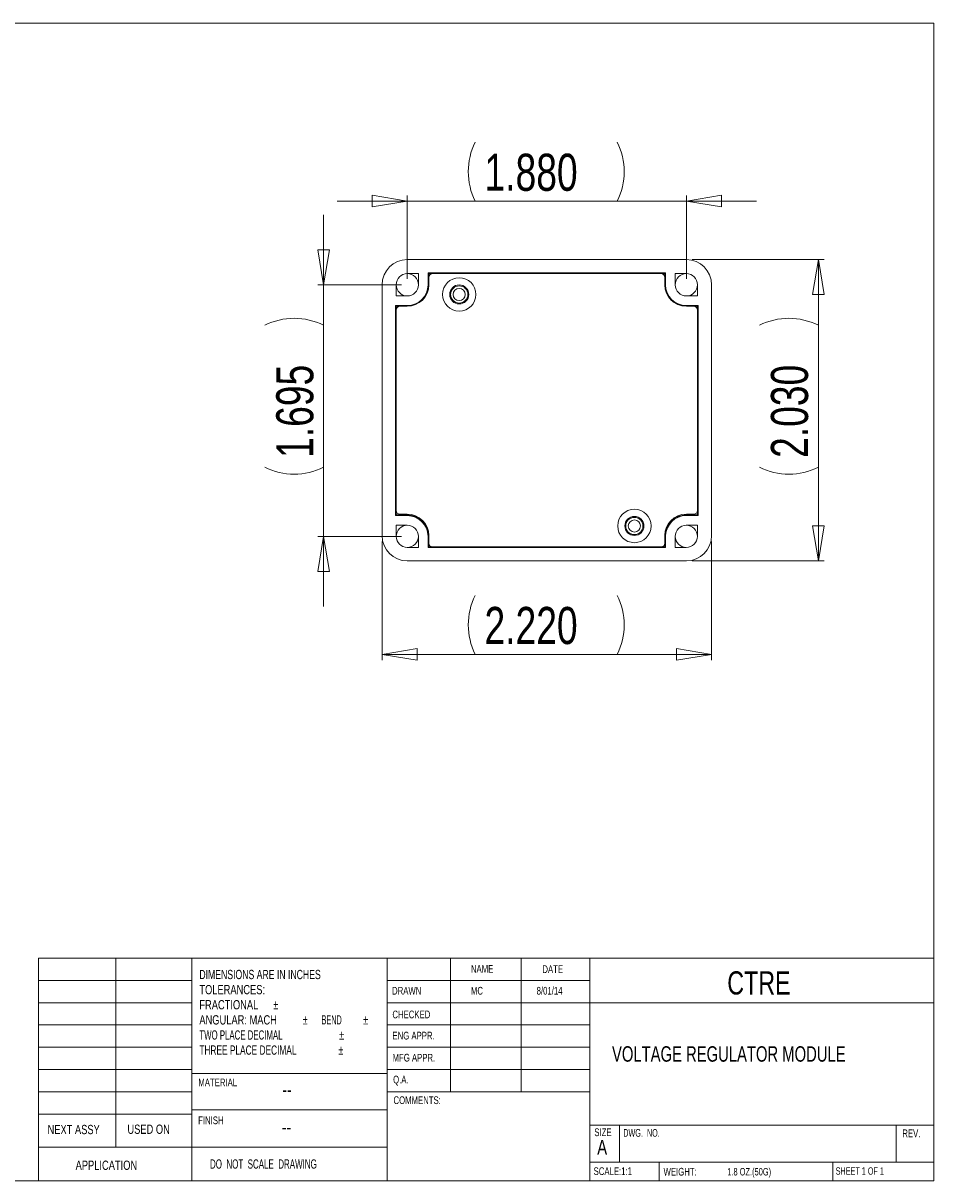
# Model space of a CAD drawing. Header units: inches. Extents: x 0.3 to 10.6, y 0.4 to 8.2.
# Tile 7 of 7: x 4.5 to 10.6, y 0.4 to 8.2. Entities that reach past the tile are written whole.
import ezdxf

# ---------------------------------------------------------------- set-up
doc = ezdxf.new("R2010")
doc.units = ezdxf.units.IN
doc.header["$MEASUREMENT"] = 0
doc.layers.add('FORMAT', color=7, linetype='Continuous', lineweight=0)
doc.styles.add('SLDTEXTSTYLE0', font='TXT', dxfattribs={"width": 0.75})
doc.styles.add('SLDTEXTSTYLE1', font='TXT', dxfattribs={"width": 0.642857})
doc.styles.add('SLDTEXTSTYLE2', font='TXT', dxfattribs={"width": 0.698864})
doc.styles.add('SLDTEXTSTYLE3', font='TXT', dxfattribs={"width": 0.46875})
doc.styles.add('SLDTEXTSTYLE4', font='TXT', dxfattribs={"width": 0.631579})
doc.styles.add('SLDTEXTSTYLE5', font='TXT', dxfattribs={"width": 0.671053})
doc.styles.add('SLDTEXTSTYLE6', font='TXT', dxfattribs={"width": 0.6375})
doc.styles.add('SLDTEXTSTYLE7', font='TXT', dxfattribs={"width": 0.715909})
doc.dimstyles.new('SLDDIMSTYLE1', dxfattribs={"dimtxt": 0.25, "dimasz": 0.236, "dimexe": 0, "dimexo": 0.0625, "dimgap": 0.0625, "dimtad": 1, "dimtoh": 1, "dimdec": 3, "dimzin": 4, "dimdsep": 46, "dimtxsty": 'SLDTEXTSTYLE0', "dimblk1": 'CLOSED', "dimblk2": 'CLOSED', "dimsah": 1, "dimcen": 0.09, "dimadec": 0, "dimazin": 0, "dimtfac": 1, "dimtofl": 0, "dimtmove": 0, "dimatfit": 3, "dimldrblk": 'CLOSED', "dimfxl": 0, "dimtolj": 1, "dimtzin": 12, "dimarcsym": 0})
doc.dimstyles.new('SLDDIMSTYLE2', dxfattribs={"dimtxt": 0.25, "dimasz": 0.236, "dimexe": 0, "dimexo": 0.0625, "dimgap": 0.0625, "dimtad": 1, "dimtoh": 1, "dimdec": 3, "dimzin": 12, "dimdsep": 46, "dimtxsty": 'SLDTEXTSTYLE0', "dimblk1": 'CLOSED', "dimblk2": 'CLOSED', "dimsah": 1, "dimcen": 0.09, "dimadec": 0, "dimazin": 0, "dimtfac": 1, "dimtofl": 0, "dimtmove": 0, "dimatfit": 3, "dimldrblk": 'CLOSED', "dimfxl": 0, "dimtolj": 1, "dimtzin": 12, "dimarcsym": 0})

# ---------------------------------------------------------------- blocks, each defined once
blk = doc.blocks.new('SW_NOTE_0')
at = {"color": 0, "linetype": 'Continuous', "lineweight": 0, "char_height": 0.0625, "attachment_point": 1}
for s, insert, style in [('DIMENSIONS ARE IN INCHES', (0, 0.0798), 'SLDTEXTSTYLE2'), ('TOLERANCES:', (0, -0.022), 'SLDTEXTSTYLE0'), ('FRACTIONAL', (0, -0.1239), 'SLDTEXTSTYLE0'), ('%%p', (0.4977, -0.1239), 'SLDTEXTSTYLE0'), ('ANGULAR: MACH', (0, -0.2258), 'SLDTEXTSTYLE0'), ('%%p', (0.6956, -0.2258), 'SLDTEXTSTYLE0'), ('     BEND ', (0.7551, -0.2258), 'SLDTEXTSTYLE3'), ('%%p', (1.1037, -0.2258), 'SLDTEXTSTYLE0'), ('TWO PLACE DECIMAL    ', (0, -0.3276), 'SLDTEXTSTYLE4'), ('%%p', (0.9418, -0.3276), 'SLDTEXTSTYLE0'), ('THREE PLACE DECIMAL  ', (0, -0.4295), 'SLDTEXTSTYLE5'), ('%%p', (0.9363, -0.4295), 'SLDTEXTSTYLE0')]:
    blk.add_mtext(s, dxfattribs=dict(at, insert=insert, style=style))
blk = doc.blocks.new('_Closed')
at = {"color": 0, "linetype": 'ByBlock', "lineweight": -2}
for p, q in [((-1, 0.166667), (0, 0)), ((-1, 0.166667), (-1, -0.166667)), ((0, 0), (-1, -0.166667)), ((0, 0), (-1, 0))]:
    blk.add_line(p, q, dxfattribs=at)
blk = doc.blocks.new('*D4')
at = {"layer": 'FORMAT'}
for p, q in [((7.0824, 6.4683), (7.0824, 7.032)), ((8.9624, 6.4683), (8.9624, 7.032)), ((7.0824, 6.993), (6.6104, 6.993)), ((7.0824, 6.993), (8.9624, 6.993)), ((8.9624, 6.993), (9.4344, 6.993))]:
    blk.add_line(p, q, dxfattribs=at)
for centre, start, end in [((7.937, 7.1915), 153.43495, 206.56505), ((8.0995, 7.1915), 333.43495, 26.56505)]:
    blk.add_arc(centre, 0.4437, start, end, dxfattribs=at)
at = {"layer": 'FORMAT', "xscale": 0.236, "yscale": 0.236}
blk.add_blockref('_Closed', (7.0824, 6.993, 0.1154), dxfattribs=at)
at = {"layer": 'FORMAT', "xscale": 0.236, "yscale": 0.236, "rotation": 180.0000000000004}
blk.add_blockref('_Closed', (8.9624, 6.993, 0.1154), dxfattribs=at)
at = {"layer": 'FORMAT', "insert": (7.6027, 7.3124), "char_height": 0.25, "attachment_point": 1, "style": 'SLDTEXTSTYLE0'}
blk.add_mtext('1.880', dxfattribs=at)
blk = doc.blocks.new('*D5')
at = {"layer": 'FORMAT'}
for p, q in [((6.5187, 6.4293), (6.5187, 6.9013)), ((7.0434, 6.4293), (6.4797, 6.4293)), ((6.5187, 6.4293), (6.5187, 4.7343)), ((7.0434, 4.7343), (6.4797, 4.7343)), ((6.5187, 4.7343), (6.5187, 4.2623))]:
    blk.add_line(p, q, dxfattribs=at)
for centre, start, end in [((6.3202, 5.7599), 63.43495, 116.56505), ((6.3202, 5.5974), 243.43495, 296.56505)]:
    blk.add_arc(centre, 0.4437, start, end, dxfattribs=at)
at = {"layer": 'FORMAT', "xscale": 0.236, "yscale": 0.236}
for p, rotation in [((6.5187, 6.4293, 0.1154), 270.0000000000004), ((6.5187, 4.7343, 0.1154), 90.0000000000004)]:
    blk.add_blockref('_Closed', p, dxfattribs=dict(at, rotation=rotation))
at = {"layer": 'FORMAT', "insert": (6.1993, 5.263), "char_height": 0.25, "attachment_point": 1, "rotation": 90, "style": 'SLDTEXTSTYLE0'}
blk.add_mtext('1.695', dxfattribs=at)
blk = doc.blocks.new('*D6')
at = {"layer": 'FORMAT'}
for p, q in [((6.9124, 4.7003), (6.9124, 3.9004)), ((9.1324, 4.7003), (9.1324, 3.9004)), ((9.1324, 3.9394), (6.9124, 3.9394))]:
    blk.add_line(p, q, dxfattribs=at)
for centre, start, end in [((7.937, 4.1378), 153.43495, 206.56505), ((8.0995, 4.1378), 333.43495, 26.56505)]:
    blk.add_arc(centre, 0.4437, start, end, dxfattribs=at)
at = {"layer": 'FORMAT', "xscale": 0.236, "yscale": 0.236}
for p, rotation in [((6.9124, 3.9394, 0.1154), 180.0000000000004), ((9.1324, 3.9394, 0.1154), 360.0000000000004)]:
    blk.add_blockref('_Closed', p, dxfattribs=dict(at, rotation=rotation))
at = {"layer": 'FORMAT', "insert": (7.6027, 4.2588), "char_height": 0.25, "attachment_point": 1, "style": 'SLDTEXTSTYLE0'}
blk.add_mtext('2.220', dxfattribs=at)
blk = doc.blocks.new('*D7')
at = {"layer": 'FORMAT'}
for p, q in [((9.0014, 6.5993), (9.8908, 6.5993)), ((9.8518, 4.5693), (9.8518, 6.5993)), ((9.0014, 4.5693), (9.8908, 4.5693))]:
    blk.add_line(p, q, dxfattribs=at)
for centre, start, end in [((9.6534, 5.7599), 63.43495, 116.56505), ((9.6534, 5.5974), 243.43495, 296.56505)]:
    blk.add_arc(centre, 0.4437, start, end, dxfattribs=at)
at = {"layer": 'FORMAT', "xscale": 0.236, "yscale": 0.236}
for p, rotation in [((9.8518, 6.5993, 0.1154), 90.0000000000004), ((9.8518, 4.5693, 0.1154), 270.0000000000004)]:
    blk.add_blockref('_Closed', p, dxfattribs=dict(at, rotation=rotation))
at = {"layer": 'FORMAT', "insert": (9.5325, 5.263), "char_height": 0.25, "attachment_point": 1, "rotation": 90, "style": 'SLDTEXTSTYLE0'}
blk.add_mtext('2.030', dxfattribs=at)

msp = doc.modelspace()

# ---------------------------------------------------------------- linework, layer by layer
at = {"color": 8, "linetype": 'Continuous', "lineweight": 0}
for p, q in [((0.3299, 8.1921), (10.6299, 8.1921)), ((10.6299, 0.3921), (10.6299, 8.1921)), ((4.5974, 0.3921), (4.5974, 1.8921)), ((4.5974, 1.8921), (5.6299, 1.8921)), ((5.1192, 1.8921), (5.1192, 0.6195)), ((5.6299, 0.3921), (5.6299, 1.8921)), ((5.6299, 1.8921), (10.6299, 1.8921)), ((6.9469, 1.8921), (6.9469, 0.3921)), ((7.3734, 1.8921), (7.3734, 0.9921)), ((7.8495, 1.8921), (7.8495, 0.9921)), ((8.3116, 1.8921), (8.3116, 0.3921)), ((4.5974, 1.7421), (5.6299, 1.7421)), ((6.9469, 1.7421), (8.3116, 1.7421)), ((4.5974, 1.5921), (5.6299, 1.5921)), ((6.9469, 1.5921), (10.6299, 1.5921)), ((4.5974, 1.4421), (5.6299, 1.4421)), ((6.9469, 1.4421), (8.3116, 1.4421)), ((4.5974, 1.2921), (5.6299, 1.2921)), ((6.9469, 1.2921), (8.3116, 1.2921)), ((4.5974, 1.1421), (5.6299, 1.1421)), ((6.9469, 1.1147), (5.6299, 1.1147)), ((6.9469, 1.1421), (8.3116, 1.1421)), ((4.5974, 0.9921), (5.6299, 0.9921)), ((6.9469, 0.9921), (8.3116, 0.9921)), ((5.6299, 0.8695), (6.9469, 0.8695)), ((4.5974, 0.8421), (5.6299, 0.8421)), ((8.3116, 0.7671), (10.6299, 0.7671)), ((8.5123, 0.7671), (8.5123, 0.5171)), ((10.3768, 0.7671), (10.3768, 0.5171)), ((5.6299, 0.6195), (4.5974, 0.6195)), ((5.6299, 0.6195), (6.9469, 0.6195)), ((8.3116, 0.5171), (10.6299, 0.5171)), ((8.7791, 0.5171), (8.7791, 0.3921)), ((9.9486, 0.5171), (9.9486, 0.3921)), ((10.6299, 0.3921), (0.3299, 0.3921))]:
    msp.add_line(p, q, dxfattribs=at)
at = {"color": 7, "linetype": 'Continuous', "lineweight": 15}
for p, q in [((7.0824, 6.5993), (8.9624, 6.5993)), ((7.0824, 6.5043), (7.1574, 6.5043)), ((7.1574, 6.5043), (7.1574, 6.4293)), ((8.8224, 6.5093), (7.2224, 6.5093)), ((7.2224, 6.5093), (7.2224, 6.4293)), ((7.2224, 6.5093), (7.2267, 6.505)), ((7.2267, 6.505), (7.3067, 6.505)), ((7.2267, 6.505), (7.2267, 6.4293)), ((7.2274, 6.4293), (7.2274, 6.4793)), ((7.2524, 6.5043), (8.7924, 6.5043)), ((7.3067, 6.505), (7.3074, 6.5043)), ((7.3067, 6.5043), (7.3067, 6.505)), ((8.7374, 6.5043), (8.738, 6.505)), ((8.738, 6.505), (8.818, 6.505)), ((8.738, 6.505), (8.738, 6.5043)), ((8.8174, 6.4793), (8.8174, 6.4293)), ((8.818, 6.505), (8.8224, 6.5093)), ((8.818, 6.505), (8.818, 6.4293)), ((8.8224, 6.5093), (8.8224, 6.4293)), ((8.8874, 6.5043), (8.9624, 6.5043)), ((8.8874, 6.4293), (8.8874, 6.5043)), ((6.9124, 4.7393), (6.9124, 6.4293)), ((7.0074, 6.3543), (7.0074, 6.4293)), ((7.2224, 6.4293), (7.2267, 6.4293)), ((8.818, 6.4293), (8.8224, 6.4293)), ((9.0374, 6.4293), (9.0374, 6.3543)), ((9.1324, 6.4293), (9.1324, 4.7393)), ((7.0824, 6.3543), (7.0074, 6.3543)), ((9.0374, 6.3543), (8.9624, 6.3543)), ((7.0024, 6.2893), (7.0824, 6.2893)), ((7.0024, 6.2893), (7.0024, 4.8743)), ((7.0067, 6.285), (7.0024, 6.2893)), ((7.0824, 6.285), (7.0067, 6.285)), ((7.0067, 6.205), (7.0067, 6.285)), ((7.0074, 4.9093), (7.0074, 6.2593)), ((7.0324, 6.2843), (7.0824, 6.2843)), ((7.0824, 6.285), (7.0824, 6.2893)), ((8.9624, 6.2893), (9.0424, 6.2893)), ((8.9624, 6.2893), (8.9624, 6.285)), ((9.038, 6.285), (8.9624, 6.285)), ((8.9624, 6.2843), (9.0124, 6.2843)), ((9.0374, 6.2593), (9.0374, 4.9093)), ((9.0424, 6.2893), (9.038, 6.285)), ((9.038, 6.285), (9.038, 6.205)), ((9.0424, 4.8743), (9.0424, 6.2893)), ((7.0074, 6.2043), (7.0067, 6.205)), ((7.0067, 6.205), (7.0074, 6.205)), ((9.038, 6.205), (9.0374, 6.2043)), ((9.0374, 6.205), (9.038, 6.205)), ((7.0067, 4.9586), (7.0074, 4.9593)), ((7.0067, 4.8787), (7.0067, 4.9586)), ((7.0074, 4.9586), (7.0067, 4.9586)), ((9.0374, 4.9593), (9.038, 4.9587)), ((9.038, 4.9587), (9.0374, 4.9587)), ((9.038, 4.9587), (9.038, 4.8787)), ((7.0024, 4.8743), (7.0067, 4.8787)), ((7.0824, 4.8743), (7.0024, 4.8743)), ((7.0067, 4.8787), (7.0824, 4.8787)), ((7.0824, 4.8843), (7.0324, 4.8843)), ((7.0824, 4.8743), (7.0824, 4.8787)), ((9.038, 4.8787), (8.9623, 4.8787)), ((8.9623, 4.8787), (8.9623, 4.8743)), ((9.0424, 4.8743), (8.9623, 4.8743)), ((9.0124, 4.8843), (8.9624, 4.8843)), ((9.038, 4.8787), (9.0424, 4.8743)), ((7.0074, 4.8093), (7.0824, 4.8093)), ((7.0074, 4.7343), (7.0074, 4.8093)), ((8.9623, 4.8093), (9.0373, 4.8093)), ((9.0373, 4.8093), (9.0373, 4.7343)), ((7.1574, 4.7343), (7.1574, 4.6593)), ((7.2224, 4.6593), (7.2224, 4.7343)), ((7.2267, 4.7343), (7.2224, 4.7343)), ((7.2267, 4.6637), (7.2267, 4.7343)), ((7.2274, 4.6893), (7.2274, 4.7393)), ((8.8174, 4.7393), (8.8174, 4.6893)), ((8.818, 4.6637), (8.818, 4.7395)), ((8.8224, 4.7394), (8.818, 4.7395)), ((8.8224, 4.7394), (8.8224, 4.6593)), ((8.8873, 4.6593), (8.8873, 4.7343)), ((7.1574, 4.6593), (7.0824, 4.6593)), ((7.2267, 4.6637), (7.2224, 4.6593)), ((7.2224, 4.6593), (8.8224, 4.6593)), ((7.3067, 4.6637), (7.2267, 4.6637)), ((8.7924, 4.6643), (7.2524, 4.6643)), ((7.3074, 4.6643), (7.3067, 4.6637)), ((7.3067, 4.6637), (7.3067, 4.6643)), ((8.7379, 4.6637), (8.7372, 4.6643)), ((8.7379, 4.6643), (8.7379, 4.6637)), ((8.818, 4.6637), (8.7379, 4.6637)), ((8.8224, 4.6593), (8.818, 4.6637)), ((8.9623, 4.6593), (8.8873, 4.6593)), ((8.9624, 4.5693), (7.0824, 4.5693))]:
    msp.add_line(p, q, dxfattribs=at)
for centre, radius in [((7.4324, 6.3643), 0.1125), ((7.4324, 6.3643), 0.0642), ((7.4324, 6.3643), 0.058), ((7.4324, 6.3643), 0.041), ((8.6124, 4.8043), 0.1125), ((8.6124, 4.8043), 0.0642), ((8.6124, 4.8043), 0.058), ((8.6124, 4.8043), 0.041)]:
    msp.add_circle(centre, radius, dxfattribs=at)
for centre, radius, start, end in [((7.0824, 6.4293), 0.17, 90, 180), ((8.9624, 6.4293), 0.17, 0, 90), ((7.0824, 6.4293), 0.075, 90, 180), ((7.0824, 6.4293), 0.075, 0, 90), ((8.9624, 6.4293), 0.075, 90, 180), ((8.9624, 6.4293), 0.075, 0, 90), ((7.0824, 6.4293), 0.075, 180, 270), ((7.0824, 6.4293), 0.145, 270, 0), ((7.0824, 6.4293), 0.075, 270, 0), ((7.0824, 6.4293), 0.14, 270, 0), ((7.0824, 6.4293), 0.1443, 270, 0), ((8.9624, 6.4293), 0.145, 180, 270), ((8.9624, 6.4293), 0.1443, 180, 270), ((8.9624, 6.4293), 0.14, 180, 270), ((8.9624, 6.4293), 0.075, 180, 270), ((8.9624, 6.4293), 0.075, 270, 0), ((7.0824, 4.7393), 0.145, 0, 90), ((7.0824, 4.7343), 0.1443, 0, 90), ((7.0824, 4.7343), 0.14, 0, 90), ((8.9624, 4.7393), 0.145, 90, 180), ((8.9623, 4.7343), 0.1443, 90, 177.94697), ((8.9623, 4.7343), 0.14, 90, 177.91534), ((7.0824, 4.7343), 0.075, 90, 180), ((7.0824, 4.7343), 0.075, 0, 90), ((8.9623, 4.7343), 0.075, 90, 180), ((8.9623, 4.7343), 0.075, 0, 90), ((7.0824, 4.7393), 0.17, 180, 270), ((7.0824, 4.7343), 0.075, 180, 270), ((7.0824, 4.7343), 0.075, 270, 0), ((8.9623, 4.7343), 0.075, 180, 270), ((8.9623, 4.7343), 0.075, 270, 0), ((8.9624, 4.7393), 0.17, 270, 0)]:
    msp.add_arc(centre, radius, start, end, dxfattribs=at)
for centre, major_axis in [((7.2524, 6.4793), (-0.0177, 0.0177)), ((8.7924, 6.4793), (0.0177, 0.0177)), ((7.0324, 6.2593), (-0.0177, 0.0177)), ((9.0124, 6.2593), (0.0177, 0.0177)), ((7.0324, 4.9093), (-0.0177, -0.0177)), ((9.0124, 4.9093), (0.0177, -0.0177)), ((7.2524, 4.6893), (-0.0177, -0.0177)), ((8.7924, 4.6893), (0.0177, -0.0177))]:
    msp.add_ellipse(centre, major_axis=major_axis, ratio=0.999695, start_param=5.497939, end_param=7.068431, dxfattribs=at)

# ---------------------------------------------------------------- block references
at = {"color": 8, "linetype": 'Continuous', "lineweight": 0}
msp.add_blockref('SW_NOTE_0', (5.6816, 1.7338), dxfattribs=at)

# ---------------------------------------------------------------- texts
at = {"color": 8, "linetype": 'Continuous', "lineweight": 0, "attachment_point": 1}
for s, insert, char_height, style in [('NAME', (7.5111, 1.8463), 0.05208, 'SLDTEXTSTYLE0'), ('DATE', (7.9926, 1.8443), 0.05208, 'SLDTEXTSTYLE0'), ('CTRE', (9.2382, 1.8038), 0.15625, 'SLDTEXTSTYLE0'), ('DRAWN', (6.9797, 1.6988), 0.05208, 'SLDTEXTSTYLE0'), ('CHECKED', (6.9821, 1.5391), 0.05208, 'SLDTEXTSTYLE0'), ('ENG APPR.', (6.9826, 1.3967), 0.05208, 'SLDTEXTSTYLE0'), ('MFG APPR.', (6.9831, 1.2478), 0.05208, 'SLDTEXTSTYLE0'), ('Q.A.', (6.9869, 1.1004), 0.05208, 'SLDTEXTSTYLE0'), ('MATERIAL', (5.6747, 1.0809), 0.05208, 'SLDTEXTSTYLE0'), ('--', (6.2399, 1.0546), 0.09375, 'SLDTEXTSTYLE0'), ('COMMENTS:', (6.9894, 0.9615), 0.05208, 'SLDTEXTSTYLE0'), ('FINISH', (5.6735, 0.8258), 0.05208, 'SLDTEXTSTYLE0'), ('NEXT ASSY', (4.6588, 0.7691), 0.0625, 'SLDTEXTSTYLE0'), ('USED ON', (5.1969, 0.7712), 0.0625, 'SLDTEXTSTYLE0'), ('--', (6.2374, 0.8012), 0.09375, 'SLDTEXTSTYLE0'), ('SIZE', (8.3426, 0.7454), 0.05208, 'SLDTEXTSTYLE0'), ('DWG.  NO.', (8.5375, 0.7413), 0.05208, 'SLDTEXTSTYLE1'), ('REV.', (10.4175, 0.7382), 0.05208, 'SLDTEXTSTYLE0'), ('A', (8.3618, 0.668), 0.1, 'SLDTEXTSTYLE0'), ('APPLICATION', (4.8479, 0.5285), 0.0625, 'SLDTEXTSTYLE0'), ('DO  NOT  SCALE  DRAWING', (5.7533, 0.5368), 0.0625, 'SLDTEXTSTYLE1'), ('SCALE:1:1', (8.3378, 0.4832), 0.05208, 'SLDTEXTSTYLE0'), ('WEIGHT:', (8.809, 0.4796), 0.05208, 'SLDTEXTSTYLE0'), ('SHEET 1 OF 1', (9.9688, 0.4834), 0.05, 'SLDTEXTSTYLE6')]:
    msp.add_mtext(s, dxfattribs=dict(at, insert=insert, char_height=char_height, style=style))
at = {"layer": 'FORMAT', "color": 8, "attachment_point": 1}
for s, insert, char_height, style in [('MC', (7.5111, 1.6988), 0.05208, 'SLDTEXTSTYLE0'), ('8/01/14', (7.954, 1.6988), 0.05208, 'SLDTEXTSTYLE0'), ('VOLTAGE REGULATOR MODULE', (8.4617, 1.299), 0.104167, 'SLDTEXTSTYLE7'), ('1.8 OZ.(50G)', (9.2382, 0.4784), 0.05, 'SLDTEXTSTYLE0')]:
    msp.add_mtext(s, dxfattribs=dict(at, insert=insert, char_height=char_height, style=style))

# ---------------------------------------------------------------- dimensions: what is measured, and where the dimension line sits
at = {"layer": 'FORMAT'}
for base, p1, p2, picture, middle in [((8.9624, 6.993), (7.0824, 6.4293), (8.9624, 6.4293), '*D4', (8.0183, 6.993)), ((6.9124, 3.9394), (9.1324, 4.7393), (6.9124, 4.7393), '*D6', (8.0183, 3.9394))]:
    dim = msp.add_linear_dim(base=base, p1=p1, p2=p2, text='(<>)', dimstyle='SLDDIMSTYLE1', dxfattribs=at)
    dim.commit()
    dim.dimension.update_dxf_attribs({"geometry": picture, "text_midpoint": middle, "dimtype": 160})
for base, p1, p2, dimstyle, picture, middle in [((6.5187, 4.7343), (7.0824, 6.4293), (7.0824, 4.7343), 'SLDDIMSTYLE2', '*D5', (6.5187, 5.6786)), ((9.8518, 6.5993), (8.9624, 4.5693), (8.9624, 6.5993), 'SLDDIMSTYLE1', '*D7', (9.8518, 5.6786))]:
    dim = msp.add_linear_dim(base=base, p1=p1, p2=p2, angle=90, text='(<>)', dimstyle=dimstyle, dxfattribs=at)
    dim.commit()
    dim.dimension.update_dxf_attribs({"geometry": picture, "text_midpoint": middle, "dimtype": 160})

doc.saveas('drawing.dxf')
